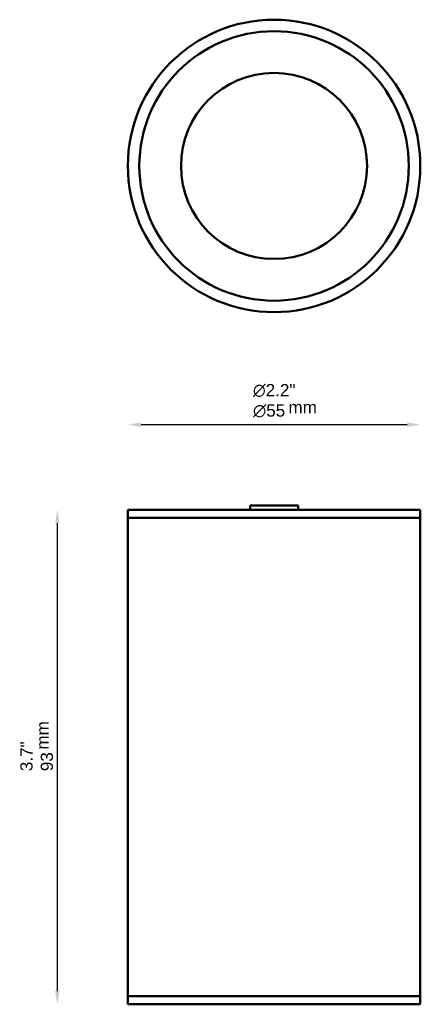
# Model space of a CAD drawing. Header units: millimetres. Extents: x 110 to 186, y 54 to 240.
import ezdxf

# ---------------------------------------------------------------- set-up
doc = ezdxf.new("R2010")
doc.units = ezdxf.units.MM
for name, color, linetype, lineweight in [('Symbol (ISO)', 7, 'Continuous', 25), ('Widoczne (ISO)', 7, 'Continuous', 50), ('Wymiar (ISO)', 7, 'Continuous', 25)]:
    doc.layers.add(name, color=color, linetype=linetype, lineweight=lineweight)
doc.styles.add('Tekst notatki (ISO)', font='arial.ttf')
doc.dimstyles.new('Domyślne (ISO)', dxfattribs={"dimtxt": 2.3, "dimasz": 2.5, "dimexe": 3.175, "dimexo": 0, "dimgap": 0.762, "dimtad": 1, "dimdec": 1, "dimlfac": 0.03937, "dimzin": 0, "dimdsep": 46, "dimtxsty": 'Tekst notatki (ISO)', "dimcen": 0.09, "dimdle": 10, "dimclrd": 256, "dimclre": 256, "dimclrt": 256, "dimazin": 2, "dimtfac": 1, "dimtmove": 0, "dimatfit": 3, "dimfxl": 0, "dimtolj": 1, "dimlwd": -1, "dimlwe": -1, "dimarcsym": 0})

# ---------------------------------------------------------------- blocks, each defined once
blk = doc.blocks.new('*D4')
at = {"layer": 'Defpoints', "color": 0, "transparency": 16777216}
for p in [(185.74, 163.46), (130.74, 147.45), (185.74, 147.45)]:
    blk.add_point(p, dxfattribs=at)
at = {"layer": 'Wymiar (ISO)', "transparency": 16777216}
blk.add_line((133.24, 163.46), (183.24, 163.46), dxfattribs=at)
for points in [[(133.24, 163.88), (133.24, 163.04), (130.74, 163.46)], [(183.24, 163.88), (183.24, 163.04), (185.74, 163.46)]]:
    blk.add_solid(points, dxfattribs=at)
at = {"layer": 'Wymiar (ISO)', "transparency": 16777216, "insert": (154.27, 171.1), "char_height": 2.3, "attachment_point": 1, "style": 'Tekst notatki (ISO)'}
blk.add_mtext('\\A1;{\\fAIGDT|b0|i0;\\ln}\\fArial|b0|i0;{\\H2.3000;2.2"}\\P∅55', dxfattribs=at)
blk = doc.blocks.new('*D5')
at = {"layer": 'Defpoints', "color": 0, "transparency": 16777216}
for p in [(130.74, 147.45), (117.48, 54.45), (130.74, 54.45)]:
    blk.add_point(p, dxfattribs=at)
at = {"layer": 'Wymiar (ISO)', "transparency": 16777216}
blk.add_line((117.48, 144.95), (117.48, 56.95), dxfattribs=at)
for points in [[(117.06, 144.95), (117.9, 144.95), (117.48, 147.45)], [(117.06, 56.95), (117.9, 56.95), (117.48, 54.45)]]:
    blk.add_solid(points, dxfattribs=at)
at = {"layer": 'Wymiar (ISO)', "transparency": 16777216, "insert": (110.53, 98.29), "char_height": 2.3, "attachment_point": 1, "rotation": 90, "style": 'Tekst notatki (ISO)'}
blk.add_mtext('\\A1;3.7"\\P93', dxfattribs=at)

msp = doc.modelspace()

# ---------------------------------------------------------------- linework, layer by layer
at = {"layer": 'Widoczne (ISO)'}
for p, q in [((162.74, 148.25), (153.74, 148.25)), ((153.74, 147.45), (153.74, 148.25)), ((162.74, 147.45), (162.74, 148.25)), ((185.74, 147.45), (130.74, 147.45)), ((130.74, 147.45), (130.74, 145.95)), ((185.74, 147.45), (185.74, 145.95)), ((185.74, 145.95), (130.74, 145.95)), ((130.74, 55.95), (130.74, 145.95)), ((130.74, 145.95), (185.74, 145.95)), ((185.74, 55.95), (185.74, 145.95)), ((185.74, 55.95), (130.74, 55.95)), ((130.74, 55.95), (185.74, 55.95)), ((130.74, 55.95), (130.74, 54.45)), ((185.74, 55.95), (185.74, 54.45)), ((130.74, 54.45), (185.74, 54.45))]:
    msp.add_line(p, q, dxfattribs=at)
for radius in [27.5, 25.34, 17.5]:
    msp.add_circle((158.24, 212.11), radius, dxfattribs=at)

# ---------------------------------------------------------------- texts
at = {"layer": 'Symbol (ISO)', "insert": (160.94, 167.88), "char_height": 2.3, "width": 5.3538, "attachment_point": 1, "style": 'Tekst notatki (ISO)'}
msp.add_mtext('\\fArial|b0|i0;mm', dxfattribs=at)
at = {"layer": 'Symbol (ISO)', "insert": (113.56, 102.34), "char_height": 2.3, "width": 5.3538, "attachment_point": 1, "rotation": 90, "style": 'Tekst notatki (ISO)'}
msp.add_mtext('\\fArial|b0|i0;mm', dxfattribs=at)

# ---------------------------------------------------------------- dimensions: what is measured, and where the dimension line sits
at = {"layer": 'Wymiar (ISO)'}
for base, p2, angle, text, picture, middle in [((185.74, 163.46), (185.74, 147.45), 180, '{\\fAIGDT|b0|i0;\\ln}\\fArial|b0|i0;{\\H2.3000;<>"}\\P∅55', '*D4', (158.24, 163.46)), ((117.48, 54.45), (130.74, 54.45), 270, '<>"\\P93', '*D5', (117.48, 100.95))]:
    dim = msp.add_linear_dim(base=base, p1=(130.74, 147.45), p2=p2, angle=angle, text=text, dimstyle='Domyślne (ISO)', override={"dimgap": 0.762, "dimdec": 1, "dimlfac": 0.03937, "dimpost": '\\X', "dimse1": 1, "dimse2": 1, "dimtol": 0, "dimlim": 0, "dimtp": 0, "dimtm": 0, "dimtdec": 2, "dimtofl": 0, "dimatfit": 1, "dimtvp": -0.25}, dxfattribs=at)
    dim.commit()
    dim.dimension.update_dxf_attribs({"geometry": picture, "text_midpoint": middle, "dimtype": 160})

doc.saveas('drawing.dxf')
